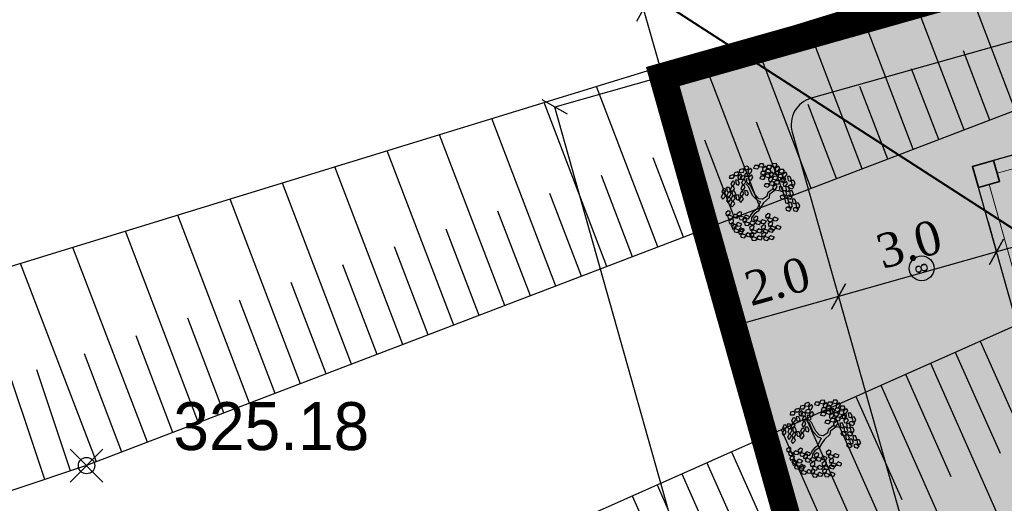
# Model space of a CAD drawing. Header units: metres. Extents: x 703615 to 712205, y 4306166 to 4311183.
# Tile 127 of 256: x 707595.17 to 707613.16, y 4308507.62 to 4308516.45. Entities that reach past the tile are written whole.
import ezdxf

# ---------------------------------------------------------------- set-up
doc = ezdxf.new("R2010")
doc.units = ezdxf.units.M
doc.header["$LTSCALE"] = 0.5
doc.header["$PDMODE"] = 35
doc.header["$PDSIZE"] = 0.3
doc.linetypes.add('JIS_09_08', pattern=[10.75, 8, -0.55, 0.55, -0.55, 0.55, -0.55])
for name, color, linetype in [('(004) Точки рельефа', 7, 'Continuous'), ('(035) Откосы', 7, 'Continuous'), ('zelen', 69, 'Continuous')]:
    doc.layers.add(name, color=color, linetype=linetype)
for name, color, linetype, lineweight in [('1轮廓实线层', 7, 'Continuous', 18), ('EB0', 7, 'Continuous', 35), ('Граница УЧАСТКА', 7, 'Continuous', 140), ('尺寸线层', 3, 'Continuous', 18)]:
    doc.layers.add(name, color=color, linetype=linetype, lineweight=lineweight)
doc.layers.add('Штрих ГАЗОН', color=7, linetype='Continuous', true_color=0xc8e389)
doc.layers.add('штрих ПРОЕЗДЫ', color=7, linetype='Continuous', true_color=0x415676)
doc.styles.add('D-431', font='txt')
doc.styles.get("Standard").update_dxf_attribs({"font": 'times.ttf'})
doc.styles.add('宋体', font='arial.ttf')
doc.linetypes.add('FENCELINE1', pattern='A,6.35,-2.54,[133,ltypeshp.shx,S=2.54,R=0,X=-2.54,Y=0],-2.54,25.4', length=36.83)
doc.dimstyles.new('300', dxfattribs={"dimscale": 0.5, "dimtxt": 1.25, "dimasz": 0.75, "dimexe": 0, "dimexo": 0, "dimgap": 0.5, "dimtad": 1, "dimdec": 1, "dimzin": 0, "dimdsep": 46, "dimtxsty": 'Standard', "dimblk": 'OBLIQUE', "dimcen": 0, "dimclrd": 256, "dimclre": 256, "dimclrt": 256, "dimadec": 1, "dimazin": 0, "dimtfac": 1, "dimtdec": 1, "dimtofl": 0, "dimtmove": 0, "dimatfit": 3, "dimfxl": 3, "dimtfill": 2, "dimtfillclr": 7, "dimtolj": 1, "dimtzin": 0, "dimlwd": 25, "dimlwe": -1, "dimarcsym": 0})

# ---------------------------------------------------------------- blocks, each defined once
blk = doc.blocks.new('z_98')
at = {"color": 92, "linetype": 'Continuous'}
for p, q in [((-283, 404), (-250, 431)), ((-280, 380), (-283, 404)), ((-251, 376), (-280, 380)), ((-221, 417), (-251, 376)), ((-250, 431), (-221, 417)), ((-222, 354), (-189, 381)), ((-219, 429), (-187, 456)), ((-216, 405), (-219, 429)), ((-187, 401), (-216, 405)), ((-189, 381), (-160, 366)), ((-187, 456), (-157, 442)), ((-157, 442), (-187, 401)), ((-158, 378), (-125, 405)), ((-155, 354), (-158, 378)), ((-96, 391), (-126, 350)), ((-125, 405), (-96, 391)), ((-95, 346), (-62, 373)), ((-62, 373), (-33, 358)), ((-1, 417), (16, 456)), ((14, 397), (-1, 417)), ((42, 407), (14, 397)), ((16, 456), (48, 457)), ((48, 457), (42, 407)), ((56, 418), (67, 445)), ((88, 379), (56, 418)), ((63, 350), (75, 377)), ((67, 445), (92, 442)), ((75, 377), (99, 374)), ((109, 404), (88, 379)), ((92, 442), (109, 404)), ((99, 374), (117, 336)), ((110, 404), (126, 444)), ((125, 384), (110, 404)), ((152, 395), (125, 384)), ((126, 444), (159, 445)), ((159, 445), (152, 395)), ((166, 406), (178, 433)), ((198, 367), (166, 406)), ((178, 433), (202, 430)), ((183, 389), (199, 428)), ((197, 369), (183, 389)), ((225, 380), (197, 369)), ((220, 391), (198, 367)), ((199, 428), (232, 430)), ((202, 430), (220, 391)), ((232, 430), (225, 380)), ((239, 390), (251, 418)), ((271, 351), (239, 390)), ((251, 418), (275, 415)), ((293, 376), (271, 351)), ((275, 415), (293, 376)), ((-417, 282), (-388, 296)), ((-416, 239), (-417, 282)), ((-374, 248), (-394, 227)), ((-388, 296), (-374, 248)), ((-340, 273), (-307, 300)), ((-336, 249), (-340, 273)), ((-307, 245), (-336, 249)), ((-307, 300), (-278, 286)), ((-278, 286), (-307, 245)), ((-287, 359), (-237, 365)), ((-277, 327), (-287, 359)), ((-235, 322), (-277, 327)), ((-276, 298), (-243, 325)), ((-273, 273), (-276, 298)), ((-243, 270), (-273, 273)), ((-243, 325), (-214, 310)), ((-214, 310), (-243, 270)), ((-237, 365), (-219, 341)), ((-219, 341), (-235, 322)), ((-225, 308), (-175, 314)), ((-216, 277), (-225, 308)), ((-219, 329), (-222, 354)), ((-189, 326), (-219, 329)), ((-174, 271), (-216, 277)), ((-160, 366), (-189, 326)), ((-175, 314), (-158, 290)), ((-158, 290), (-174, 271)), ((-162, 275), (-112, 282)), ((-152, 244), (-162, 275)), ((-158, 321), (-126, 348)), ((-155, 297), (-158, 321)), ((-126, 350), (-155, 354)), ((-126, 293), (-155, 297)), ((-126, 348), (-96, 334)), ((-96, 334), (-126, 293)), ((-121, 225), (-88, 252)), ((-112, 282), (-95, 258)), ((-95, 258), (-110, 239)), ((-91, 321), (-95, 346)), ((-62, 317), (-91, 321)), ((-88, 252), (-59, 237)), ((-33, 358), (-62, 317)), ((49, 283), (65, 323)), ((63, 263), (49, 283)), ((95, 311), (63, 350)), ((91, 274), (63, 263)), ((65, 323), (98, 324)), ((98, 324), (91, 274)), ((117, 336), (95, 311)), ((105, 285), (116, 312)), ((137, 246), (105, 285)), ((116, 312), (141, 309)), ((136, 238), (152, 277)), ((159, 270), (137, 246)), ((141, 309), (159, 270)), ((152, 277), (185, 278)), ((174, 338), (185, 365)), ((206, 299), (174, 338)), ((185, 278), (178, 228)), ((185, 365), (210, 362)), ((192, 239), (204, 266)), ((204, 266), (228, 263)), ((227, 323), (206, 299)), ((210, 362), (227, 323)), ((228, 263), (246, 225)), ((247, 323), (258, 350)), ((279, 284), (247, 323)), ((258, 350), (283, 347)), ((268, 325), (285, 364)), ((283, 305), (268, 325)), ((300, 308), (279, 284)), ((283, 347), (300, 308)), ((310, 316), (283, 305)), ((285, 364), (317, 366)), ((317, 366), (310, 316)), ((325, 326), (336, 354)), ((357, 287), (325, 326)), ((332, 258), (343, 286)), ((364, 219), (332, 258)), ((336, 354), (360, 351)), ((343, 286), (368, 283)), ((378, 312), (357, 287)), ((360, 351), (378, 312)), ((368, 283), (385, 244)), ((-455, 143), (-426, 157)), ((-453, 100), (-455, 143)), ((-436, 216), (-407, 231)), ((-435, 173), (-436, 216)), ((-413, 161), (-435, 173)), ((-426, 157), (-411, 109)), ((-394, 227), (-416, 239)), ((-393, 182), (-413, 161)), ((-407, 231), (-393, 182)), ((-400, 143), (-375, 187)), ((-370, 132), (-400, 143)), ((-375, 187), (-346, 186)), ((-370, 155), (-341, 170)), ((-340, 162), (-370, 132)), ((-369, 113), (-370, 155)), ((-346, 186), (-340, 162)), ((-343, 227), (-293, 234)), ((-334, 196), (-343, 227)), ((-341, 170), (-327, 122)), ((-292, 191), (-334, 196)), ((-319, 140), (-286, 166)), ((-315, 115), (-319, 140)), ((-293, 234), (-276, 210)), ((-276, 210), (-292, 191)), ((-286, 166), (-256, 152)), ((-256, 152), (-286, 111)), ((-255, 164), (-222, 191)), ((-251, 140), (-255, 164)), ((-222, 136), (-251, 140)), ((-222, 191), (-193, 177)), ((-193, 177), (-222, 136)), ((-188, 154), (-138, 161)), ((-178, 123), (-188, 154)), ((-184, 200), (-152, 227)), ((-181, 176), (-184, 200)), ((-152, 172), (-181, 176)), ((-136, 118), (-178, 123)), ((-110, 239), (-152, 244)), ((-152, 227), (-122, 213)), ((-122, 213), (-152, 172)), ((-138, 161), (-121, 137)), ((-121, 137), (-136, 118)), ((-117, 200), (-121, 225)), ((-88, 196), (-117, 200)), ((-59, 237), (-88, 196)), ((113, 217), (124, 244)), ((145, 178), (113, 217)), ((124, 244), (148, 241)), ((150, 218), (136, 238)), ((166, 202), (145, 178)), ((148, 241), (166, 202)), ((178, 228), (150, 218)), ((160, 102), (176, 141)), ((176, 141), (208, 142)), ((224, 200), (192, 239)), ((200, 171), (211, 199)), ((232, 132), (200, 171)), ((208, 142), (202, 92)), ((211, 199), (235, 195)), ((216, 103), (227, 130)), ((246, 225), (224, 200)), ((227, 130), (252, 127)), ((253, 157), (232, 132)), ((235, 195), (253, 157)), ((252, 127), (269, 89)), ((256, 180), (272, 219)), ((270, 160), (256, 180)), ((298, 170), (270, 160)), ((272, 219), (305, 220)), ((305, 220), (298, 170)), ((312, 181), (324, 208)), ((344, 142), (312, 181)), ((320, 113), (331, 141)), ((324, 208), (348, 205)), ((331, 141), (355, 137)), ((341, 203), (357, 242)), ((356, 183), (341, 203)), ((366, 167), (344, 142)), ((348, 205), (366, 167)), ((355, 137), (373, 99)), ((383, 193), (356, 183)), ((357, 242), (390, 243)), ((385, 244), (364, 219)), ((390, 243), (383, 193)), ((398, 204), (409, 231)), ((430, 165), (398, 204)), ((405, 136), (416, 163)), ((437, 97), (405, 136)), ((409, 231), (433, 228)), ((416, 163), (441, 160)), ((451, 189), (430, 165)), ((433, 228), (451, 189)), ((441, 160), (458, 121)), ((-474, 77), (-445, 92)), ((-472, 35), (-474, 77)), ((-451, 23), (-472, 35)), ((-432, 88), (-453, 100)), ((-430, 44), (-451, 23)), ((-445, 92), (-430, 44)), ((-438, 4), (-413, 48)), ((-408, -7), (-438, 4)), ((-411, 109), (-432, 88)), ((-413, 48), (-383, 47)), ((-378, 23), (-408, -7)), ((-389, 90), (-360, 104)), ((-388, 47), (-389, 90)), ((-366, 35), (-388, 47)), ((-383, 47), (-378, 23)), ((-347, 101), (-369, 113)), ((-345, 56), (-366, 35)), ((-360, 104), (-345, 56)), ((-353, 17), (-328, 61)), ((-323, 6), (-353, 17)), ((-327, 122), (-347, 101)), ((-328, 61), (-299, 60)), ((-293, 36), (-323, 6)), ((-322, 94), (-272, 100)), ((-312, 63), (-322, 94)), ((-286, 111), (-315, 115)), ((-270, 57), (-312, 63)), ((-299, 60), (-293, 36)), ((-272, 100), (-255, 76)), ((-255, 76), (-270, 57)), ((174, 82), (160, 102)), ((202, 92), (174, 82)), ((248, 64), (216, 103)), ((223, 35), (235, 62)), ((255, -4), (223, 35)), ((235, 62), (259, 59)), ((269, 89), (248, 64)), ((277, 21), (255, -4)), ((259, 59), (277, 21)), ((289, 39), (305, 78)), ((303, 19), (289, 39)), ((331, 29), (303, 19)), ((305, 78), (338, 79)), ((352, 74), (320, 113)), ((338, 79), (331, 29)), ((345, 40), (357, 67)), ((377, 1), (345, 40)), ((373, 99), (352, 74)), ((357, 67), (381, 64)), ((399, 26), (377, 1)), ((378, 59), (395, 98)), ((393, 39), (378, 59)), ((381, 64), (399, 26)), ((420, 49), (393, 39)), ((395, 98), (427, 99)), ((427, 99), (420, 49)), ((435, 60), (446, 87)), ((467, 21), (435, 60)), ((458, 121), (437, 97)), ((442, -8), (453, 19)), ((446, 87), (470, 84)), ((453, 19), (478, 16)), ((488, 46), (467, 21)), ((470, 84), (488, 46)), ((478, 16), (495, -22)), ((-457, -121), (-432, -100)), ((-447, -162), (-457, -121)), ((-453, -53), (-428, -32)), ((-442, -94), (-453, -53)), ((-419, -101), (-442, -94)), ((-432, -100), (-407, -144)), ((-428, -32), (-403, -76)), ((-403, -76), (-419, -101)), ((-361, -113), (-336, -93)), ((-350, -154), (-361, -113)), ((-336, -93), (-311, -137)), ((-307, -91), (-282, -70)), ((-296, -132), (-307, -91)), ((-282, -70), (-257, -114)), ((-257, -114), (-273, -139)), ((-199, -116), (-173, -95)), ((-188, -157), (-199, -116)), ((-173, -95), (-149, -139)), ((169, -52), (185, -13)), ((183, -72), (169, -52)), ((211, -62), (183, -72)), ((185, -13), (218, -12)), ((218, -12), (211, -62)), ((225, -51), (237, -24)), ((257, -90), (225, -51)), ((233, -119), (244, -91)), ((265, -158), (233, -119)), ((237, -24), (261, -27)), ((244, -91), (268, -95)), ((279, -65), (257, -90)), ((261, -27), (279, -65)), ((268, -95), (286, -133)), ((277, -57), (293, -18)), ((292, -77), (277, -57)), ((319, -67), (292, -77)), ((293, -18), (326, -17)), ((326, -17), (319, -67)), ((334, -56), (345, -29)), ((366, -95), (334, -56)), ((341, -124), (352, -97)), ((345, -29), (369, -32)), ((352, -97), (377, -100)), ((353, -28), (364, -1)), ((385, -67), (353, -28)), ((364, -1), (388, -4)), ((387, -70), (366, -95)), ((369, -32), (387, -70)), ((377, -100), (394, -138)), ((406, -42), (385, -67)), ((388, -4), (406, -42)), ((474, -47), (442, -8)), ((495, -22), (474, -47)), ((-423, -169), (-447, -162)), ((-407, -144), (-423, -169)), ((-410, -207), (-385, -186)), ((-400, -248), (-410, -207)), ((-407, -184), (-392, -136)), ((-375, -189), (-407, -184)), ((-392, -136), (-363, -131)), ((-385, -186), (-361, -230)), ((-361, -230), (-376, -255)), ((-352, -153), (-375, -189)), ((-366, -181), (-340, -161)), ((-355, -222), (-366, -181)), ((-363, -131), (-352, -153)), ((-332, -230), (-355, -222)), ((-327, -162), (-350, -154)), ((-340, -161), (-316, -205)), ((-316, -205), (-332, -230)), ((-311, -137), (-327, -162)), ((-315, -245), (-300, -197)), ((-283, -249), (-315, -245)), ((-311, -159), (-286, -138)), ((-301, -200), (-311, -159)), ((-277, -207), (-301, -200)), ((-300, -197), (-271, -192)), ((-273, -139), (-296, -132)), ((-286, -138), (-262, -182)), ((-260, -214), (-283, -249)), ((-262, -182), (-277, -207)), ((-271, -192), (-260, -214)), ((-261, -222), (-246, -174)), ((-229, -227), (-261, -222)), ((-260, -244), (-235, -224)), ((-249, -285), (-260, -244)), ((-246, -174), (-217, -169)), ((-235, -224), (-210, -268)), ((-206, -191), (-229, -227)), ((-217, -169), (-206, -191)), ((-203, -184), (-178, -163)), ((-193, -225), (-203, -184)), ((-201, -249), (-176, -229)), ((-169, -232), (-193, -225)), ((-165, -164), (-188, -157)), ((-178, -163), (-153, -207)), ((-176, -229), (-151, -273)), ((-153, -207), (-169, -232)), ((-149, -139), (-165, -164)), ((-153, -248), (-137, -199)), ((-137, -199), (-108, -194)), ((-98, -216), (-121, -252)), ((-108, -194), (-98, -216)), ((286, -133), (265, -158)), ((373, -163), (341, -124)), ((394, -138), (373, -163)), ((-415, -275), (-390, -254)), ((-405, -316), (-415, -275)), ((-381, -323), (-405, -316)), ((-376, -255), (-400, -248)), ((-390, -254), (-365, -298)), ((-365, -298), (-381, -323)), ((-365, -338), (-349, -290)), ((-332, -343), (-365, -338)), ((-349, -290), (-320, -285)), ((-309, -307), (-332, -343)), ((-320, -285), (-309, -307)), ((-319, -343), (-293, -322)), ((-308, -384), (-319, -343)), ((-314, -275), (-289, -254)), ((-303, -316), (-314, -275)), ((-280, -323), (-303, -316)), ((-293, -322), (-269, -366)), ((-289, -254), (-264, -298)), ((-269, -366), (-285, -391)), ((-264, -298), (-280, -323)), ((-268, -406), (-253, -358)), ((-264, -313), (-239, -292)), ((-254, -354), (-264, -313)), ((-230, -361), (-254, -354)), ((-253, -358), (-224, -353)), ((-226, -293), (-249, -285)), ((-239, -292), (-215, -336)), ((-215, -336), (-230, -361)), ((-210, -268), (-226, -293)), ((-224, -353), (-213, -375)), ((-214, -376), (-199, -328)), ((-206, -318), (-180, -297)), ((-195, -359), (-206, -318)), ((-190, -290), (-201, -249)), ((-199, -328), (-170, -323)), ((-172, -366), (-195, -359)), ((-167, -298), (-190, -290)), ((-159, -345), (-182, -381)), ((-180, -297), (-156, -341)), ((-156, -341), (-172, -366)), ((-170, -323), (-159, -345)), ((-151, -273), (-167, -298)), ((-155, -381), (-140, -333)), ((-121, -252), (-153, -248)), ((-140, -333), (-111, -328)), ((-100, -350), (-123, -386)), ((-117, -274), (-66, -270)), ((-108, -306), (-117, -274)), ((-111, -328), (-100, -350)), ((-66, -313), (-108, -306)), ((-93, -352), (-43, -348)), ((-85, -384), (-93, -352)), ((-66, -270), (-50, -294)), ((-50, -294), (-66, -313)), ((-56, -306), (-6, -301)), ((-48, -337), (-56, -306)), ((-6, -344), (-48, -337)), ((-43, -348), (-27, -372)), ((-7, -284), (0, -255)), ((31, -317), (-7, -284)), ((-6, -301), (10, -326)), ((10, -326), (-6, -344)), ((0, -255), (25, -254)), ((17, -362), (23, -333)), ((54, -395), (17, -362)), ((23, -333), (48, -332)), ((25, -254), (48, -289)), ((48, -289), (31, -317)), ((46, -302), (96, -297)), ((54, -333), (46, -302)), ((48, -332), (72, -367)), ((96, -340), (54, -333)), ((72, -367), (54, -395)), ((96, -297), (112, -322)), ((112, -322), (96, -340)), ((106, -334), (156, -329)), ((115, -365), (106, -334)), ((156, -372), (115, -365)), ((155, -311), (162, -283)), ((193, -345), (155, -311)), ((156, -329), (173, -354)), ((173, -354), (156, -372)), ((162, -283), (187, -282)), ((186, -397), (193, -368)), ((187, -282), (210, -317)), ((210, -317), (193, -345)), ((193, -368), (218, -367)), ((218, -367), (241, -403)), ((-285, -391), (-308, -384)), ((-236, -411), (-268, -406)), ((-213, -375), (-236, -411)), ((-182, -381), (-214, -376)), ((-211, -408), (-161, -403)), ((-202, -439), (-211, -408)), ((-161, -446), (-202, -439)), ((-161, -403), (-144, -428)), ((-144, -428), (-161, -446)), ((-123, -386), (-155, -381)), ((-150, -440), (-100, -435)), ((-142, -471), (-150, -440)), ((-100, -478), (-142, -471)), ((-101, -417), (-94, -388)), ((-63, -451), (-101, -417)), ((-100, -435), (-84, -460)), ((-84, -460), (-100, -478)), ((-94, -388), (-70, -388)), ((-43, -391), (-85, -384)), ((-70, -388), (-46, -423)), ((-46, -423), (-63, -451)), ((-27, -372), (-43, -391)), ((-33, -384), (18, -379)), ((-24, -416), (-33, -384)), ((18, -423), (-24, -416)), ((18, -379), (34, -404)), ((34, -404), (18, -423)), ((76, -388), (126, -383)), ((85, -419), (76, -388)), ((127, -426), (85, -419)), ((126, -383), (143, -408)), ((143, -408), (127, -426)), ((137, -420), (187, -415)), ((145, -451), (137, -420)), ((187, -458), (145, -451)), ((224, -430), (186, -397)), ((187, -415), (203, -439)), ((203, -439), (187, -458)), ((241, -403), (224, -430))]:
    blk.add_line(p, q, dxfattribs=at)
at = {"color": 33, "linetype": 'Continuous'}
for p, q in [((78, 71), (101, 126)), ((101, 126), (122, 159)), ((122, 159), (146, 174)), ((127, 118), (162, 161)), ((162, 161), (202, 174)), ((-221, 63), (-266, 93)), ((-221, 91), (-264, 116)), ((-104, 76), (-221, 91)), ((-106, 43), (-221, 63)), ((-42, 10), (-106, 43)), ((-26, 33), (-104, 76)), ((-26, -28), (-42, 10)), ((0, 0), (-26, 33)), ((0, 0), (78, 71)), ((24, -33), (68, 18)), ((68, 18), (106, 58)), ((106, 58), (127, 118)), ((-47, -98), (-87, -124)), ((-21, -121), (-61, -139)), ((-26, -28), (-47, -98)), ((24, -33), (-21, -121)), ((-87, -124), (-120, -204)), ((-61, -139), (-92, -217)), ((-92, -217), (-73, -257))]:
    blk.add_line(p, q, dxfattribs=at)
blk = doc.blocks.new('rdfdghjjhg')
at = {"layer": '1轮廓实线层'}
for p, q in [((0, 7.84), (6, 7.84)), ((5.6, 7.84), (0.4, 7.84)), ((6, 7.84), (6, 0)), ((5.6, 7.64), (0.4, 7.64)), ((6, 3.82), (6, 7.56)), ((5.76, 4.14), (5.76, 7.44))]:
    blk.add_line(p, q, dxfattribs=at)
at = {"layer": 'EB0'}
blk.add_lwpolyline([(6, 7.84), (6, 7.44), (5.6, 7.44), (5.6, 7.84), (6, 7.84)], dxfattribs=at)
blk = doc.blocks.new('_Oblique')
at = {"color": 0, "linetype": 'ByBlock', "lineweight": -2}
blk.add_line((-0.5, -0.5), (0.5, 0.5), dxfattribs=at)
blk = doc.blocks.new('*D116')
at = {"transparency": 16777216}
for p, q in [((707620.414, 4308514.885), (707620.568, 4308514.341)), ((707612.869, 4308512.756), (707613.022, 4308512.211))]:
    blk.add_line(p, q, dxfattribs=at)
at = {"lineweight": 25, "transparency": 16777216}
blk.add_line((707620.568, 4308514.341), (707613.022, 4308512.211), dxfattribs=at)
at = {"layer": 'Defpoints', "color": 0, "transparency": 16777216}
for p in [(707620.414, 4308514.885), (707612.869, 4308512.756), (707613.022, 4308512.211)]:
    blk.add_point(p, dxfattribs=at)
at = {"lineweight": 25, "transparency": 16777216, "xscale": 0.375, "yscale": 0.375, "zscale": 0.375}
for p, rotation in [((707620.568, 4308514.341), 15.76011880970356), ((707613.022, 4308512.211), 195.7601188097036)]:
    blk.add_blockref('_Oblique', p, dxfattribs=dict(at, rotation=rotation))
at = {"lineweight": 30, "transparency": 16777216, "insert": (707616.642, 4308513.818), "char_height": 0.625, "attachment_point": 5, "rotation": 15.7601, "bg_fill": 1, "box_fill_scale": 1.1, "bg_fill_color": 7, "bg_fill_true_color": 16777215, "bg_fill_transparency": 0}
blk.add_mtext('\\A1;7.8', dxfattribs=at)
blk = doc.blocks.new('*D120')
at = {"transparency": 16777216}
for p, q in [((707612.869, 4308512.756), (707613.022, 4308512.211)), ((707609.867, 4308512.346), (707610.135, 4308511.397))]:
    blk.add_line(p, q, dxfattribs=at)
at = {"lineweight": 25, "transparency": 16777216}
blk.add_line((707613.022, 4308512.211), (707610.135, 4308511.397), dxfattribs=at)
at = {"layer": 'Defpoints', "color": 0, "lineweight": 50, "transparency": 16777216}
for p in [(707612.869, 4308512.756), (707609.867, 4308512.346), (707610.135, 4308511.397)]:
    blk.add_point(p, dxfattribs=at)
at = {"lineweight": 25, "transparency": 16777216, "xscale": 0.375, "yscale": 0.375, "zscale": 0.375}
for p, rotation in [((707613.022, 4308512.211), 15.76011878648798), ((707610.135, 4308511.397), 195.7601187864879)]:
    blk.add_blockref('_Oblique', p, dxfattribs=dict(at, rotation=rotation))
at = {"lineweight": 30, "transparency": 16777216, "insert": (707611.424, 4308512.351), "char_height": 0.625, "attachment_point": 5, "rotation": 15.7601, "bg_fill": 1, "box_fill_scale": 1.1, "bg_fill_color": 7, "bg_fill_true_color": 16777215, "bg_fill_transparency": 0}
blk.add_mtext('\\A1;3.0', dxfattribs=at)
blk = doc.blocks.new('*D121')
at = {"transparency": 16777216}
for p, q in [((707609.867, 4308512.346), (707610.135, 4308511.397)), ((707607.845, 4308512.148), (707608.21, 4308510.853))]:
    blk.add_line(p, q, dxfattribs=at)
at = {"lineweight": 25, "transparency": 16777216}
blk.add_line((707610.135, 4308511.397), (707608.21, 4308510.853), dxfattribs=at)
at = {"layer": 'Defpoints', "color": 0, "lineweight": 50, "transparency": 16777216}
for p in [(707609.867, 4308512.346), (707607.845, 4308512.148), (707608.21, 4308510.853)]:
    blk.add_point(p, dxfattribs=at)
at = {"lineweight": 25, "transparency": 16777216, "xscale": 0.375, "yscale": 0.375, "zscale": 0.375}
for p, rotation in [((707610.135, 4308511.397), 15.76011878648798), ((707608.21, 4308510.853), 195.7601187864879)]:
    blk.add_blockref('_Oblique', p, dxfattribs=dict(at, rotation=rotation))
at = {"lineweight": 30, "transparency": 16777216, "insert": (707609.018, 4308511.672), "char_height": 0.625, "attachment_point": 5, "rotation": 15.7601, "bg_fill": 1, "box_fill_scale": 1.1, "bg_fill_color": 7, "bg_fill_true_color": 16777215, "bg_fill_transparency": 0}
blk.add_mtext('\\A1;2.0', dxfattribs=at)
blk = doc.blocks.new('*D148')
at = {"lineweight": 25, "transparency": 16777216}
blk.add_line((707606.574, 4308516.65), (707628.71, 4308522.897), dxfattribs=at)
at = {"transparency": 16777216}
for p, q in [((707629.06, 4308521.659), (707628.71, 4308522.897)), ((707606.924, 4308515.412), (707606.574, 4308516.65))]:
    blk.add_line(p, q, dxfattribs=at)
at = {"layer": 'Defpoints', "color": 0, "transparency": 16777216}
for p in [(707628.71, 4308522.897), (707629.06, 4308521.659), (707606.924, 4308515.412)]:
    blk.add_point(p, dxfattribs=at)
at = {"lineweight": 25, "transparency": 16777216}
for p, xscale, yscale, zscale, rotation in [((707628.71, 4308522.897), 0.3750000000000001, 0.3750000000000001, 0.3750000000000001, 15.7600439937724), ((707606.574, 4308516.65), 0.375, 0.375, 0.375, 195.7600439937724)]:
    blk.add_blockref('_Oblique', p, dxfattribs=dict(at, xscale=xscale, yscale=yscale, zscale=zscale, rotation=rotation))
at = {"lineweight": 30, "transparency": 16777216, "insert": (707617.489, 4308520.315), "char_height": 0.625, "attachment_point": 5, "rotation": 15.76, "bg_fill": 1, "box_fill_scale": 1.1, "bg_fill_color": 7, "bg_fill_true_color": 16777215, "bg_fill_transparency": 0}
blk.add_mtext('\\A1;23.0', dxfattribs=at)
blk = doc.blocks.new('*D152')
at = {"transparency": 16777216}
for p, q in [((707606.924, 4308515.412), (707604.949, 4308514.854)), ((707616.973, 4308479.803), (707614.999, 4308479.245))]:
    blk.add_line(p, q, dxfattribs=at)
at = {"lineweight": 25, "transparency": 16777216}
blk.add_line((707614.999, 4308479.245), (707604.949, 4308514.854), dxfattribs=at)
at = {"layer": 'Defpoints', "color": 0, "transparency": 16777216}
for p in [(707606.924, 4308515.412), (707604.949, 4308514.854), (707616.973, 4308479.803)]:
    blk.add_point(p, dxfattribs=at)
at = {"lineweight": 25, "transparency": 16777216, "xscale": 0.375, "yscale": 0.375, "zscale": 0.375}
for p, rotation in [((707604.949, 4308514.854), 105.7600439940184), ((707614.999, 4308479.245), 285.7600439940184)]:
    blk.add_blockref('_Oblique', p, dxfattribs=dict(at, rotation=rotation))
at = {"lineweight": 30, "transparency": 16777216, "insert": (707610.515, 4308497.203), "char_height": 0.625, "attachment_point": 5, "rotation": 285.76, "bg_fill": 1, "box_fill_scale": 1.1, "bg_fill_color": 7, "bg_fill_true_color": 16777215, "bg_fill_transparency": 0}
blk.add_mtext('\\A1;37.0', dxfattribs=at)

msp = doc.modelspace()

# ---------------------------------------------------------------- hatches: boundary and pattern name
at = {"lineweight": 30, "transparency": 33554610}
h = msp.add_hatch(color=1, dxfattribs=at)
h.dxf.hatch_style = 1
h.paths.add_polyline_path([(707620.127, 4308515.904), (707621.756, 4308510.129), (707614.211, 4308508), (707612.581, 4308513.775)])
at = {"layer": 'Штрих ГАЗОН', "lineweight": 0, "transparency": 33554610}
h = msp.add_hatch(color=64, dxfattribs=at)
h.dxf.hatch_style = 1
edge = h.paths.add_edge_path()
edge.add_line((707615.299, 4308504.146), (707615.163, 4308504.627))
edge.add_arc((707615.644, 4308504.763), 0.5, 105.76, 195.76, ccw=False)
edge.add_line((707615.508, 4308505.244), (707632.351, 4308509.997))
edge.add_line((707632.351, 4308509.997), (707639.109, 4308486.05))
edge.add_line((707639.109, 4308486.05), (707616.973, 4308479.803))
edge.add_line((707616.973, 4308479.803), (707606.924, 4308515.412))
edge.add_line((707606.924, 4308515.412), (707629.059, 4308521.659))
edge.add_line((707629.059, 4308521.659), (707631.536, 4308512.884))
edge.add_line((707631.536, 4308512.884), (707623.778, 4308510.695))
edge.add_arc((707623.643, 4308511.176), 0.5, 195.76, 285.76, ccw=False)
edge.add_line((707623.161, 4308511.041), (707622.645, 4308512.869))
edge.add_line((707622.645, 4308512.869), (707627.939, 4308514.363))
edge.add_line((707627.939, 4308514.363), (707626.961, 4308517.828))
edge.add_line((707626.961, 4308517.828), (707621.668, 4308516.334))
edge.add_line((707621.668, 4308516.334), (707621.26, 4308517.778))
edge.add_arc((707620.779, 4308517.642), 0.5, 15.76, 105.76)
edge.add_line((707620.643, 4308518.123), (707609.633, 4308515.016))
edge.add_arc((707609.769, 4308514.535), 0.5, 105.76, 195.76)
edge.add_line((707609.288, 4308514.399), (707617.844, 4308484.076))
edge.add_arc((707618.325, 4308484.212), 0.5, 195.76, 285.76)
edge.add_line((707618.461, 4308483.731), (707623.084, 4308485.037))
edge.add_line((707623.084, 4308485.037), (707629.433, 4308486.84))
edge.add_line((707629.433, 4308486.84), (707628.099, 4308491.555))
edge.add_line((707628.099, 4308491.555), (707621.75, 4308489.752))
edge.add_line((707621.75, 4308489.752), (707622.403, 4308487.443))
edge.add_line((707622.403, 4308487.443), (707620.672, 4308486.953))
edge.add_arc((707620.536, 4308487.434), 0.5, 195.76, 285.76, ccw=False)
edge.add_line((707620.055, 4308487.299), (707618.721, 4308492.019))
edge.add_line((707618.721, 4308492.019), (707628.002, 4308494.639))
edge.add_line((707628.002, 4308494.639), (707624.58, 4308506.765))
edge.add_line((707624.58, 4308506.765), (707615.299, 4308504.146))
h.paths.add_polyline_path([(707630.732, 4308489.591), (707630.026, 4308492.093), (707632.528, 4308492.799), (707633.234, 4308490.297)], flags=16)
at = {"layer": 'штрих ПРОЕЗДЫ', "lineweight": 0, "ltscale": 100, "true_color": 0x5b78a4, "transparency": 33554559}
h = msp.add_hatch(color=155, dxfattribs=at)
h.dxf.hatch_style = 1
h.paths.add_polyline_path([(707614.211, 4308508), (707612.581, 4308513.775), (707620.127, 4308515.904), (707621.756, 4308510.129)], flags=16)
edge = h.paths.add_edge_path()
edge.add_line((707632.351, 4308509.997), (707631.533, 4308512.895))
edge.add_line((707631.533, 4308512.895), (707631.533, 4308512.895))
edge.add_line((707631.533, 4308512.895), (707623.779, 4308510.695))
edge.add_arc((707623.643, 4308511.176), 0.5, 195.76, 285.76, ccw=False)
edge.add_line((707623.162, 4308511.041), (707621.26, 4308517.778))
edge.add_arc((707620.779, 4308517.642), 0.5, 15.76, 105.76)
edge.add_line((707620.643, 4308518.123), (707609.633, 4308515.016))
edge.add_arc((707609.769, 4308514.535), 0.5, 105.76, 195.76)
edge.add_line((707609.288, 4308514.399), (707611.189, 4308507.662))
edge.add_line((707611.189, 4308507.662), (707617.844, 4308484.076))
edge.add_arc((707618.325, 4308484.212), 0.5, 195.7987, 285.7987)
edge.add_line((707618.461, 4308483.731), (707623.084, 4308485.037))
edge.add_line((707623.084, 4308485.037), (707622.403, 4308487.443))
edge.add_line((707622.403, 4308487.443), (707620.673, 4308486.954))
edge.add_arc((707620.536, 4308487.435), 0.5, 195.7987, 285.8303, ccw=False)
edge.add_line((707620.055, 4308487.298), (707618.721, 4308492.02))
edge.add_line((707618.721, 4308492.02), (707615.299, 4308504.146))
edge.add_line((707615.299, 4308504.146), (707615.299, 4308504.146))
edge.add_line((707615.299, 4308504.146), (707615.163, 4308504.627))
edge.add_arc((707615.644, 4308504.763), 0.5, 105.76, 195.7602, ccw=False)
edge.add_line((707615.508, 4308505.244), (707632.351, 4308509.997))

# ---------------------------------------------------------------- linework, layer by layer
at = {"layer": '(035) Откосы'}
for p, q in [((707613.364, 4308514.797, 325.137), (707612.412, 4308517.288, 325.137)), ((707612.432, 4308514.44, 325.137), (707611.455, 4308516.994, 325.137)), ((707611.499, 4308514.083, 325.137), (707610.499, 4308516.7, 325.137)), ((707610.566, 4308513.727, 325.137), (707609.542, 4308516.406, 325.137)), ((707609.634, 4308513.37, 325.137), (707608.585, 4308516.112, 325.137)), ((707608.701, 4308513.013, 325.137), (707607.628, 4308515.818, 325.137)), ((707612.898, 4308514.618, 325.137), (707612.416, 4308515.879, 325.137)), ((707607.768, 4308512.657, 325.137), (707606.672, 4308515.524, 325.137)), ((707611.965, 4308514.262, 325.137), (707611.471, 4308515.554, 325.137)), ((707606.835, 4308512.3, 325.137), (707605.715, 4308515.231, 325.137)), ((707611.033, 4308513.905, 325.137), (707610.526, 4308515.229, 325.137)), ((707605.903, 4308511.944, 325.137), (707604.758, 4308514.937, 325.137)), ((707610.1, 4308513.548, 325.137), (707609.582, 4308514.904, 325.137)), ((707604.97, 4308511.587, 325.137), (707603.802, 4308514.643, 325.137)), ((707609.167, 4308513.192, 325.137), (707608.637, 4308514.579, 325.137)), ((707604.037, 4308511.23, 325.137), (707602.845, 4308514.349, 325.137)), ((707608.234, 4308512.835, 325.137), (707607.692, 4308514.253, 325.137)), ((707603.104, 4308510.874, 325.137), (707601.888, 4308514.055, 325.137)), ((707607.302, 4308512.479, 325.137), (707606.748, 4308513.928, 325.137)), ((707602.172, 4308510.517, 325.137), (707600.931, 4308513.761, 325.137)), ((707601.239, 4308510.161, 325.137), (707599.975, 4308513.467, 325.137)), ((707606.369, 4308512.122, 325.137), (707605.803, 4308513.603, 325.137)), ((707605.436, 4308511.765, 325.137), (707604.858, 4308513.278, 325.137)), ((707600.306, 4308509.804, 325.137), (707599.018, 4308513.174, 325.137)), ((707604.504, 4308511.409, 325.137), (707603.913, 4308512.952, 325.137)), ((707599.373, 4308509.447, 325.137), (707598.061, 4308512.88, 325.137)), ((707598.441, 4308509.091, 325.137), (707597.105, 4308512.586, 325.137)), ((707603.571, 4308511.052, 325.137), (707602.969, 4308512.627, 325.137)), ((707597.508, 4308508.734, 325.137), (707596.148, 4308512.292, 325.137)), ((707602.638, 4308510.696, 325.137), (707602.024, 4308512.302, 325.137)), ((707596.575, 4308508.378, 325.137), (707595.191, 4308511.998, 325.137)), ((707601.705, 4308510.339, 325.137), (707601.079, 4308511.977, 325.137)), ((707595.631, 4308508.053, 325.137), (707594.393, 4308511.753, 325.137)), ((707600.773, 4308509.982, 325.137), (707600.134, 4308511.651, 325.137)), ((707599.84, 4308509.626, 325.137), (707599.19, 4308511.326, 325.137)), ((707598.907, 4308509.269, 325.137), (707598.245, 4308511.001, 325.137)), ((707597.974, 4308508.912, 325.137), (707597.3, 4308510.676, 325.137)), ((707612.721, 4308510.582, 325.211), (707614.355, 4308506.908, 325.211)), ((707612.267, 4308510.38, 325.211), (707613.088, 4308508.533, 325.211)), ((707597.042, 4308508.556, 325.137), (707596.356, 4308510.35, 325.137)), ((707596.105, 4308508.211, 325.137), (707595.488, 4308510.056, 325.137)), ((707611.813, 4308510.178, 325.211), (707613.464, 4308506.465, 325.211)), ((707611.359, 4308509.976, 325.211), (707612.189, 4308508.11, 325.211)), ((707610.905, 4308509.775, 325.211), (707612.573, 4308506.023, 325.211)), ((707610.451, 4308509.573, 325.211), (707611.289, 4308507.687, 325.211)), ((707609.997, 4308509.371, 325.211), (707611.683, 4308505.58, 325.211)), ((707609.543, 4308509.169, 325.211), (707610.39, 4308507.264, 325.211)), ((707609.089, 4308508.967, 325.211), (707610.792, 4308505.137, 325.211)), ((707608.635, 4308508.765, 325.211), (707609.491, 4308506.84, 325.211)), ((707608.181, 4308508.563, 325.211), (707609.901, 4308504.694, 325.211)), ((707607.727, 4308508.362, 325.211), (707608.591, 4308506.417, 325.211)), ((707607.273, 4308508.16, 325.211), (707609.011, 4308504.251, 325.211)), ((707606.819, 4308507.958, 325.211), (707607.692, 4308505.994, 325.211)), ((707606.365, 4308507.756, 325.211), (707608.12, 4308503.808, 325.211))]:
    msp.add_line(p, q, dxfattribs=at)
at = {"layer": '(035) Откосы', "flags": 128}
for points, elevation in [([(707580.771, 4308540.747), (707600.836, 4308546.638), (707621.682, 4308552.627), (707627.512, 4308533.402), (707630.406, 4308521.312), (707596.396, 4308508.309), (707570.785, 4308499.74), (707567.025, 4308498.873), (707563.646, 4308498.557)], 325.137), ([(707587.12, 4308509.519), (707569.461, 4308504.609), (707566.013, 4308508.806), (707563.435, 4308514.166), (707559.156, 4308525.671), (707560.452, 4308529.682), (707582.68, 4308536.754), (707603.382, 4308543.323), (707618.9, 4308546.493), (707623.057, 4308532.536), (707625.172, 4308521.334), (707612.322, 4308517.26), (707587.12, 4308509.519)], 323.11), ([(707596.83, 4308503.517), (707626.602, 4308516.753), (707630.019, 4308518.43), (707631.496, 4308513.848), (707633.316, 4308510.942), (707636.576, 4308498.905), (707640.509, 4308478.875)], 325.211)]:
    msp.add_lwpolyline(points, dxfattribs=dict(at, elevation=elevation))
at = {"color": 1, "linetype": 'FENCELINE1', "lineweight": 30, "ltscale": 0.08, "elevation": 2.203}
msp.add_lwpolyline([(707631.536, 4308512.885), (707629.06, 4308521.659), (707606.924, 4308515.412), (707616.973, 4308479.803), (707639.109, 4308486.05), (707632.351, 4308509.997)], dxfattribs=at)
at = {"color": 7, "lineweight": 40, "elevation": 323.273, "flags": 128}
msp.add_lwpolyline([(707614.959, 4308511.577), (707601.682, 4308520.149), (707585.442, 4308520.149)], dxfattribs=at)
at = {"lineweight": 30, "elevation": 2.203}
msp.add_lwpolyline([(707615.299, 4308504.146), (707615.163, 4308504.627, -0.414214), (707615.508, 4308505.244), (707632.351, 4308509.997), (707632.745, 4308510.109, -0.423574), (707636.471, 4308507.944), (707634.3, 4308516.695, -0.404508), (707632.207, 4308513.087), (707631.533, 4308512.895), (707623.779, 4308510.695, -0.414214), (707623.162, 4308511.041), (707621.26, 4308517.778, 0.414214), (707620.643, 4308518.123), (707609.633, 4308515.016, 0.414214), (707609.288, 4308514.399), (707617.844, 4308484.076, 0.414214), (707618.461, 4308483.731), (707623.084, 4308485.037)], format="xyb", dxfattribs=at)
msp.add_lwpolyline([(707620.127, 4308515.904), (707621.756, 4308510.129), (707614.211, 4308508), (707612.581, 4308513.775)], close=True, dxfattribs=at)
at = {"color": 0, "linetype": 'ByBlock', "lineweight": -2, "transparency": 16777216}
msp.add_point((707596.396, 4308508.309, 325.185), dxfattribs=at)
at = {"layer": 'Граница УЧАСТКА', "linetype": 'JIS_09_08', "lineweight": 30, "ltscale": 1.5, "const_width": 0.5, "elevation": -321.744}
msp.add_lwpolyline([(707639.109, 4308486.05), (707629.06, 4308521.659), (707606.924, 4308515.412), (707616.973, 4308479.803)], close=True, dxfattribs=at)
at = {"layer": '尺寸线层', "color": 240, "lineweight": 30, "true_color": 0xed1f24}
msp.add_circle((707611.654, 4308511.91, 2.203), 0.226, dxfattribs=at)

# ---------------------------------------------------------------- block references
at = {"lineweight": 30, "rotation": 105.7600439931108}
msp.add_blockref('rdfdghjjhg', (707621.758, 4308510.125, 2.203), dxfattribs=at)
at = {"layer": 'zelen', "xscale": -0.001463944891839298, "yscale": 0.001463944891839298, "zscale": 0.001463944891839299, "rotation": 105.7600439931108}
for p in [(707608.709, 4308513.126, 2.203), (707609.82, 4308508.807, 2.203)]:
    msp.add_blockref('z_98', p, dxfattribs=at)

# ---------------------------------------------------------------- texts
at = {"layer": '(004) Точки рельефа', "style": 'D-431'}
msp.add_text('325.18', height=0.875, dxfattribs=at).set_placement((707597.982, 4308508.592, 325.185))
at = {"layer": '尺寸线层', "color": 240, "lineweight": 30, "true_color": 0xed1f24, "insert": (707611.653, 4308511.91, 2.203), "char_height": 0.225, "attachment_point": 5, "rotation": 105.76, "style": '宋体'}
msp.add_mtext('8', dxfattribs=at)

# ---------------------------------------------------------------- dimensions: what is measured, and where the dimension line sits
at = {"color": 4, "lineweight": 30}
for p1, p2, distance, picture, middle in [((707606.924, 4308515.412, 2.203), (707629.06, 4308521.659, 2.203), 1.287, '*D148', (707617.489, 4308520.315, 2.203)), ((707616.973, 4308479.803, 2.203), (707606.924, 4308515.412, 2.203), 2.052, '*D152', (707610.515, 4308497.203, 2.203)), ((707620.414, 4308514.885, 2.203), (707612.869, 4308512.756, 2.203), 0.566, '*D116', (707616.642, 4308513.818, 2.203))]:
    dim = msp.add_aligned_dim(p1=p1, p2=p2, distance=distance, dimstyle='300', dxfattribs=at)
    dim.commit()
    dim.dimension.update_dxf_attribs({"geometry": picture, "text_midpoint": middle})
for base, p1, p2, picture, middle in [((707610.135, 4308511.397, 2.203), (707612.869, 4308512.756, 2.203), (707609.867, 4308512.346, 2.203), '*D120', (707611.424, 4308512.351, 2.203)), ((707608.21, 4308510.853, 2.203), (707609.867, 4308512.346, 2.203), (707607.845, 4308512.148, 2.203), '*D121', (707609.018, 4308511.672, 2.203))]:
    dim = msp.add_linear_dim(base=base, p1=p1, p2=p2, angle=15.7601, dimstyle='300', override={"dimtmove": 1}, dxfattribs=at)
    dim.commit()
    dim.dimension.update_dxf_attribs({"geometry": picture, "text_midpoint": middle})

doc.saveas('drawing.dxf')
